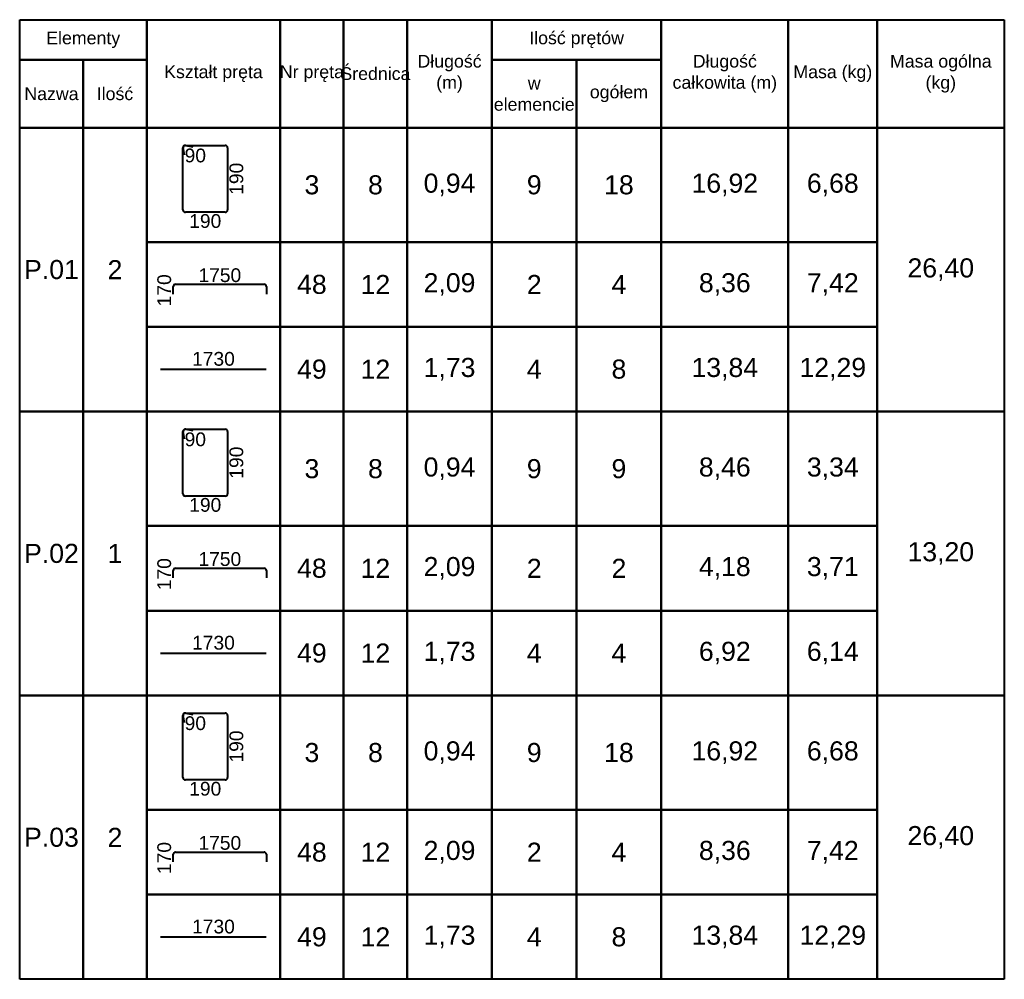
# Model space of a CAD drawing. Extents: x -1906120 to 89837, y -39133 to 303704.
# Tile 11 of 55: x -18502 to -13852, y 10817 to 15347. Entities that reach past the tile are written whole.
import ezdxf
from ezdxf.enums import TextEntityAlignment as Align

# ---------------------------------------------------------------- set-up
doc = ezdxf.new("R2010")
doc.units = 0
doc.header["$LTSCALE"] = 10
doc.header["$MEASUREMENT"] = 0
doc.layers.add('RCAD_deskowanie', color=3, linetype='Continuous', lineweight=40)
doc.styles.add('style2', font='arial.ttf', dxfattribs={"height": 40})

msp = doc.modelspace()

# ---------------------------------------------------------------- linework, layer by layer
at = {"layer": 'RCAD_deskowanie', "color": 1}
for p, q in [((-18502.45866, 15346.79723), (-13852.45866, 15346.79723)), ((-18502.45866, 10816.79723), (-18502.45866, 15346.79723)), ((-18502.45866, 15346.79723), (-17902.45866, 15346.79723)), ((-18502.45866, 15156.79723), (-18502.45866, 15346.79723)), ((-17902.45866, 15346.79723), (-17902.45866, 15156.79723)), ((-17902.45866, 15346.79723), (-17272.45866, 15346.79723)), ((-17902.45866, 14836.79723), (-17902.45866, 15346.79723)), ((-17272.45866, 15346.79723), (-16972.45866, 15346.79723)), ((-17272.45866, 14836.79723), (-17272.45866, 15346.79723)), ((-17272.45866, 15346.79723), (-17272.45866, 14836.79723)), ((-16972.45866, 15346.79723), (-16972.45866, 14836.79723)), ((-16972.45866, 15346.79723), (-16672.45866, 15346.79723)), ((-16972.45866, 14836.79723), (-16972.45866, 15346.79723)), ((-16672.45866, 15346.79723), (-16672.45866, 14836.79723)), ((-16672.45866, 15346.79723), (-16272.45866, 15346.79723)), ((-16672.45866, 14836.79723), (-16672.45866, 15346.79723)), ((-16272.45866, 15346.79723), (-16272.45866, 14836.79723)), ((-16272.45866, 15346.79723), (-15472.45866, 15346.79723)), ((-16272.45866, 15156.79723), (-16272.45866, 15346.79723)), ((-15472.45866, 15346.79723), (-15472.45866, 15156.79723)), ((-15472.45866, 15346.79723), (-14872.45866, 15346.79723)), ((-15472.45866, 14836.79723), (-15472.45866, 15346.79723)), ((-14872.45866, 15346.79723), (-14872.45866, 14836.79723)), ((-14872.45866, 15346.79723), (-14452.45866, 15346.79723)), ((-14872.45866, 14836.79723), (-14872.45866, 15346.79723)), ((-14452.45866, 15346.79723), (-14452.45866, 14836.79723)), ((-14452.45866, 15346.79723), (-13852.45866, 15346.79723)), ((-14452.45866, 14836.79723), (-14452.45866, 15346.79723)), ((-18502.45866, 15156.79723), (-18202.45866, 15156.79723)), ((-18502.45866, 14836.79723), (-18502.45866, 15156.79723)), ((-17902.45866, 15156.79723), (-18502.45866, 15156.79723)), ((-18202.45866, 15156.79723), (-18202.45866, 14836.79723)), ((-18202.45866, 15156.79723), (-17902.45866, 15156.79723)), ((-18202.45866, 14836.79723), (-18202.45866, 15156.79723)), ((-17902.45866, 15156.79723), (-17902.45866, 14836.79723)), ((-16272.45866, 15156.79723), (-15872.45866, 15156.79723)), ((-16272.45866, 14836.79723), (-16272.45866, 15156.79723)), ((-15472.45866, 15156.79723), (-16272.45866, 15156.79723)), ((-15872.45866, 15156.79723), (-15872.45866, 14836.79723)), ((-15872.45866, 15156.79723), (-15472.45866, 15156.79723)), ((-15872.45866, 14836.79723), (-15872.45866, 15156.79723)), ((-15472.45866, 15156.79723), (-15472.45866, 14836.79723)), ((-18202.45866, 14836.79723), (-18502.45866, 14836.79723)), ((-18502.45866, 14836.79723), (-18202.45866, 14836.79723)), ((-18502.45866, 13496.79723), (-18502.45866, 14836.79723)), ((-17902.45866, 14836.79723), (-18202.45866, 14836.79723)), ((-18202.45866, 14836.79723), (-18202.45866, 13496.79723)), ((-18202.45866, 14836.79723), (-17902.45866, 14836.79723)), ((-18202.45866, 13496.79723), (-18202.45866, 14836.79723)), ((-17272.45866, 14836.79723), (-17902.45866, 14836.79723)), ((-17902.45866, 14836.79723), (-17902.45866, 13496.79723)), ((-17902.45866, 14836.79723), (-17272.45866, 14836.79723)), ((-17902.45866, 14296.79723), (-17902.45866, 14836.79723)), ((-16972.45866, 14836.79723), (-17272.45866, 14836.79723)), ((-17272.45866, 14836.79723), (-17272.45866, 14296.79723)), ((-17272.45866, 14836.79723), (-16972.45866, 14836.79723)), ((-17272.45866, 14296.79723), (-17272.45866, 14836.79723)), ((-16672.45866, 14836.79723), (-16972.45866, 14836.79723)), ((-16972.45866, 14836.79723), (-16972.45866, 14296.79723)), ((-16972.45866, 14836.79723), (-16672.45866, 14836.79723)), ((-16972.45866, 14296.79723), (-16972.45866, 14836.79723)), ((-16272.45866, 14836.79723), (-16672.45866, 14836.79723)), ((-16672.45866, 14836.79723), (-16672.45866, 14296.79723)), ((-16672.45866, 14836.79723), (-16272.45866, 14836.79723)), ((-16672.45866, 14296.79723), (-16672.45866, 14836.79723)), ((-15872.45866, 14836.79723), (-16272.45866, 14836.79723)), ((-16272.45866, 14836.79723), (-16272.45866, 14296.79723)), ((-16272.45866, 14836.79723), (-15872.45866, 14836.79723)), ((-16272.45866, 14296.79723), (-16272.45866, 14836.79723)), ((-15472.45866, 14836.79723), (-15872.45866, 14836.79723)), ((-15872.45866, 14836.79723), (-15872.45866, 14296.79723)), ((-15872.45866, 14836.79723), (-15472.45866, 14836.79723)), ((-15872.45866, 14296.79723), (-15872.45866, 14836.79723)), ((-14872.45866, 14836.79723), (-15472.45866, 14836.79723)), ((-15472.45866, 14836.79723), (-15472.45866, 14296.79723)), ((-15472.45866, 14836.79723), (-14872.45866, 14836.79723)), ((-15472.45866, 14296.79723), (-15472.45866, 14836.79723)), ((-14452.45866, 14836.79723), (-14872.45866, 14836.79723)), ((-14872.45866, 14836.79723), (-14872.45866, 14296.79723)), ((-14872.45866, 14836.79723), (-14452.45866, 14836.79723)), ((-14872.45866, 14296.79723), (-14872.45866, 14836.79723)), ((-13852.45866, 14836.79723), (-14452.45866, 14836.79723)), ((-14452.45866, 14836.79723), (-13852.45866, 14836.79723)), ((-14452.45866, 13496.79723), (-14452.45866, 14836.79723)), ((-14452.45866, 14836.79723), (-14452.45866, 14296.79723)), ((-17272.45866, 14296.79723), (-17902.45866, 14296.79723)), ((-17902.45866, 14296.79723), (-17272.45866, 14296.79723)), ((-17902.45866, 13896.79723), (-17902.45866, 14296.79723)), ((-16972.45866, 14296.79723), (-17272.45866, 14296.79723)), ((-17272.45866, 14296.79723), (-17272.45866, 13896.79723)), ((-17272.45866, 14296.79723), (-16972.45866, 14296.79723)), ((-17272.45866, 13896.79723), (-17272.45866, 14296.79723)), ((-16672.45866, 14296.79723), (-16972.45866, 14296.79723)), ((-16972.45866, 14296.79723), (-16972.45866, 13896.79723)), ((-16972.45866, 14296.79723), (-16672.45866, 14296.79723)), ((-16972.45866, 13896.79723), (-16972.45866, 14296.79723)), ((-16272.45866, 14296.79723), (-16672.45866, 14296.79723)), ((-16672.45866, 14296.79723), (-16672.45866, 13896.79723)), ((-16672.45866, 14296.79723), (-16272.45866, 14296.79723)), ((-16672.45866, 13896.79723), (-16672.45866, 14296.79723)), ((-15872.45866, 14296.79723), (-16272.45866, 14296.79723)), ((-16272.45866, 14296.79723), (-16272.45866, 13896.79723)), ((-16272.45866, 14296.79723), (-15872.45866, 14296.79723)), ((-16272.45866, 13896.79723), (-16272.45866, 14296.79723)), ((-15472.45866, 14296.79723), (-15872.45866, 14296.79723)), ((-15872.45866, 14296.79723), (-15872.45866, 13896.79723)), ((-15872.45866, 14296.79723), (-15472.45866, 14296.79723)), ((-15872.45866, 13896.79723), (-15872.45866, 14296.79723)), ((-14872.45866, 14296.79723), (-15472.45866, 14296.79723)), ((-15472.45866, 14296.79723), (-15472.45866, 13896.79723)), ((-15472.45866, 14296.79723), (-14872.45866, 14296.79723)), ((-15472.45866, 13896.79723), (-15472.45866, 14296.79723)), ((-14452.45866, 14296.79723), (-14872.45866, 14296.79723)), ((-14872.45866, 14296.79723), (-14872.45866, 13896.79723)), ((-14872.45866, 14296.79723), (-14452.45866, 14296.79723)), ((-14872.45866, 13896.79723), (-14872.45866, 14296.79723)), ((-14452.45866, 14296.79723), (-14452.45866, 13896.79723)), ((-17272.45866, 13896.79723), (-17902.45866, 13896.79723)), ((-17902.45866, 13896.79723), (-17272.45866, 13896.79723)), ((-17902.45866, 13496.79723), (-17902.45866, 13896.79723)), ((-16972.45866, 13896.79723), (-17272.45866, 13896.79723)), ((-17272.45866, 13896.79723), (-17272.45866, 13496.79723)), ((-17272.45866, 13896.79723), (-16972.45866, 13896.79723)), ((-17272.45866, 13496.79723), (-17272.45866, 13896.79723)), ((-16672.45866, 13896.79723), (-16972.45866, 13896.79723)), ((-16972.45866, 13896.79723), (-16972.45866, 13496.79723)), ((-16972.45866, 13896.79723), (-16672.45866, 13896.79723)), ((-16972.45866, 13496.79723), (-16972.45866, 13896.79723)), ((-16272.45866, 13896.79723), (-16672.45866, 13896.79723)), ((-16672.45866, 13896.79723), (-16672.45866, 13496.79723)), ((-16672.45866, 13896.79723), (-16272.45866, 13896.79723)), ((-16672.45866, 13496.79723), (-16672.45866, 13896.79723)), ((-15872.45866, 13896.79723), (-16272.45866, 13896.79723)), ((-16272.45866, 13896.79723), (-16272.45866, 13496.79723)), ((-16272.45866, 13896.79723), (-15872.45866, 13896.79723)), ((-16272.45866, 13496.79723), (-16272.45866, 13896.79723)), ((-15472.45866, 13896.79723), (-15872.45866, 13896.79723)), ((-15872.45866, 13896.79723), (-15872.45866, 13496.79723)), ((-15872.45866, 13896.79723), (-15472.45866, 13896.79723)), ((-15872.45866, 13496.79723), (-15872.45866, 13896.79723)), ((-14872.45866, 13896.79723), (-15472.45866, 13896.79723)), ((-15472.45866, 13896.79723), (-15472.45866, 13496.79723)), ((-15472.45866, 13896.79723), (-14872.45866, 13896.79723)), ((-15472.45866, 13496.79723), (-15472.45866, 13896.79723)), ((-14452.45866, 13896.79723), (-14872.45866, 13896.79723)), ((-14872.45866, 13896.79723), (-14872.45866, 13496.79723)), ((-14872.45866, 13896.79723), (-14452.45866, 13896.79723)), ((-14872.45866, 13496.79723), (-14872.45866, 13896.79723)), ((-14452.45866, 13896.79723), (-14452.45866, 13496.79723)), ((-18202.45866, 13496.79723), (-18502.45866, 13496.79723)), ((-18502.45866, 13496.79723), (-18202.45866, 13496.79723)), ((-18502.45866, 12156.79723), (-18502.45866, 13496.79723)), ((-17902.45866, 13496.79723), (-18202.45866, 13496.79723)), ((-18202.45866, 13496.79723), (-18202.45866, 12156.79723)), ((-18202.45866, 13496.79723), (-17902.45866, 13496.79723)), ((-18202.45866, 12156.79723), (-18202.45866, 13496.79723)), ((-17902.45866, 13496.79723), (-17902.45866, 12156.79723)), ((-17272.45866, 13496.79723), (-17902.45866, 13496.79723)), ((-17902.45866, 13496.79723), (-17272.45866, 13496.79723)), ((-17902.45866, 12956.79723), (-17902.45866, 13496.79723)), ((-16972.45866, 13496.79723), (-17272.45866, 13496.79723)), ((-17272.45866, 13496.79723), (-17272.45866, 12956.79723)), ((-17272.45866, 13496.79723), (-16972.45866, 13496.79723)), ((-17272.45866, 12956.79723), (-17272.45866, 13496.79723)), ((-16672.45866, 13496.79723), (-16972.45866, 13496.79723)), ((-16972.45866, 13496.79723), (-16972.45866, 12956.79723)), ((-16972.45866, 13496.79723), (-16672.45866, 13496.79723)), ((-16972.45866, 12956.79723), (-16972.45866, 13496.79723)), ((-16272.45866, 13496.79723), (-16672.45866, 13496.79723)), ((-16672.45866, 13496.79723), (-16672.45866, 12956.79723)), ((-16672.45866, 13496.79723), (-16272.45866, 13496.79723)), ((-16672.45866, 12956.79723), (-16672.45866, 13496.79723)), ((-15872.45866, 13496.79723), (-16272.45866, 13496.79723)), ((-16272.45866, 13496.79723), (-16272.45866, 12956.79723)), ((-16272.45866, 13496.79723), (-15872.45866, 13496.79723)), ((-16272.45866, 12956.79723), (-16272.45866, 13496.79723)), ((-15472.45866, 13496.79723), (-15872.45866, 13496.79723)), ((-15872.45866, 13496.79723), (-15872.45866, 12956.79723)), ((-15872.45866, 13496.79723), (-15472.45866, 13496.79723)), ((-15872.45866, 12956.79723), (-15872.45866, 13496.79723)), ((-14872.45866, 13496.79723), (-15472.45866, 13496.79723)), ((-15472.45866, 13496.79723), (-15472.45866, 12956.79723)), ((-15472.45866, 13496.79723), (-14872.45866, 13496.79723)), ((-15472.45866, 12956.79723), (-15472.45866, 13496.79723)), ((-14452.45866, 13496.79723), (-14872.45866, 13496.79723)), ((-14872.45866, 13496.79723), (-14872.45866, 12956.79723)), ((-14872.45866, 13496.79723), (-14452.45866, 13496.79723)), ((-14872.45866, 12956.79723), (-14872.45866, 13496.79723)), ((-13852.45866, 13496.79723), (-14452.45866, 13496.79723)), ((-14452.45866, 13496.79723), (-13852.45866, 13496.79723)), ((-14452.45866, 12156.79723), (-14452.45866, 13496.79723)), ((-14452.45866, 13496.79723), (-14452.45866, 12956.79723)), ((-17272.45866, 12956.79723), (-17902.45866, 12956.79723)), ((-17902.45866, 12956.79723), (-17272.45866, 12956.79723)), ((-17902.45866, 12556.79723), (-17902.45866, 12956.79723)), ((-16972.45866, 12956.79723), (-17272.45866, 12956.79723)), ((-17272.45866, 12956.79723), (-17272.45866, 12556.79723)), ((-17272.45866, 12956.79723), (-16972.45866, 12956.79723)), ((-17272.45866, 12556.79723), (-17272.45866, 12956.79723)), ((-16672.45866, 12956.79723), (-16972.45866, 12956.79723)), ((-16972.45866, 12956.79723), (-16972.45866, 12556.79723)), ((-16972.45866, 12956.79723), (-16672.45866, 12956.79723)), ((-16972.45866, 12556.79723), (-16972.45866, 12956.79723)), ((-16272.45866, 12956.79723), (-16672.45866, 12956.79723)), ((-16672.45866, 12956.79723), (-16672.45866, 12556.79723)), ((-16672.45866, 12956.79723), (-16272.45866, 12956.79723)), ((-16672.45866, 12556.79723), (-16672.45866, 12956.79723)), ((-15872.45866, 12956.79723), (-16272.45866, 12956.79723)), ((-16272.45866, 12956.79723), (-16272.45866, 12556.79723)), ((-16272.45866, 12956.79723), (-15872.45866, 12956.79723)), ((-16272.45866, 12556.79723), (-16272.45866, 12956.79723)), ((-15472.45866, 12956.79723), (-15872.45866, 12956.79723)), ((-15872.45866, 12956.79723), (-15872.45866, 12556.79723)), ((-15872.45866, 12956.79723), (-15472.45866, 12956.79723)), ((-15872.45866, 12556.79723), (-15872.45866, 12956.79723)), ((-14872.45866, 12956.79723), (-15472.45866, 12956.79723)), ((-15472.45866, 12956.79723), (-15472.45866, 12556.79723)), ((-15472.45866, 12956.79723), (-14872.45866, 12956.79723)), ((-15472.45866, 12556.79723), (-15472.45866, 12956.79723)), ((-14452.45866, 12956.79723), (-14872.45866, 12956.79723)), ((-14872.45866, 12956.79723), (-14872.45866, 12556.79723)), ((-14872.45866, 12956.79723), (-14452.45866, 12956.79723)), ((-14872.45866, 12556.79723), (-14872.45866, 12956.79723)), ((-14452.45866, 12956.79723), (-14452.45866, 12556.79723)), ((-17272.45866, 12556.79723), (-17902.45866, 12556.79723)), ((-17902.45866, 12556.79723), (-17272.45866, 12556.79723)), ((-17902.45866, 12156.79723), (-17902.45866, 12556.79723)), ((-16972.45866, 12556.79723), (-17272.45866, 12556.79723)), ((-17272.45866, 12556.79723), (-17272.45866, 12156.79723)), ((-17272.45866, 12556.79723), (-16972.45866, 12556.79723)), ((-17272.45866, 12156.79723), (-17272.45866, 12556.79723)), ((-16672.45866, 12556.79723), (-16972.45866, 12556.79723)), ((-16972.45866, 12556.79723), (-16972.45866, 12156.79723)), ((-16972.45866, 12556.79723), (-16672.45866, 12556.79723)), ((-16972.45866, 12156.79723), (-16972.45866, 12556.79723)), ((-16272.45866, 12556.79723), (-16672.45866, 12556.79723)), ((-16672.45866, 12556.79723), (-16672.45866, 12156.79723)), ((-16672.45866, 12556.79723), (-16272.45866, 12556.79723)), ((-16672.45866, 12156.79723), (-16672.45866, 12556.79723)), ((-15872.45866, 12556.79723), (-16272.45866, 12556.79723)), ((-16272.45866, 12556.79723), (-16272.45866, 12156.79723)), ((-16272.45866, 12556.79723), (-15872.45866, 12556.79723)), ((-16272.45866, 12156.79723), (-16272.45866, 12556.79723)), ((-15472.45866, 12556.79723), (-15872.45866, 12556.79723)), ((-15872.45866, 12556.79723), (-15872.45866, 12156.79723)), ((-15872.45866, 12556.79723), (-15472.45866, 12556.79723)), ((-15872.45866, 12156.79723), (-15872.45866, 12556.79723)), ((-14872.45866, 12556.79723), (-15472.45866, 12556.79723)), ((-15472.45866, 12556.79723), (-15472.45866, 12156.79723)), ((-15472.45866, 12556.79723), (-14872.45866, 12556.79723)), ((-15472.45866, 12156.79723), (-15472.45866, 12556.79723)), ((-14452.45866, 12556.79723), (-14872.45866, 12556.79723)), ((-14872.45866, 12556.79723), (-14872.45866, 12156.79723)), ((-14872.45866, 12556.79723), (-14452.45866, 12556.79723)), ((-14872.45866, 12156.79723), (-14872.45866, 12556.79723)), ((-14452.45866, 12556.79723), (-14452.45866, 12156.79723)), ((-18202.45866, 12156.79723), (-18502.45866, 12156.79723)), ((-18502.45866, 12156.79723), (-18202.45866, 12156.79723)), ((-18502.45866, 10816.79723), (-18502.45866, 12156.79723)), ((-17902.45866, 12156.79723), (-18202.45866, 12156.79723)), ((-18202.45866, 12156.79723), (-18202.45866, 10816.79723)), ((-18202.45866, 12156.79723), (-17902.45866, 12156.79723)), ((-18202.45866, 10816.79723), (-18202.45866, 12156.79723)), ((-17902.45866, 12156.79723), (-17902.45866, 10816.79723)), ((-17272.45866, 12156.79723), (-17902.45866, 12156.79723)), ((-17902.45866, 12156.79723), (-17272.45866, 12156.79723)), ((-17902.45866, 11616.79723), (-17902.45866, 12156.79723)), ((-16972.45866, 12156.79723), (-17272.45866, 12156.79723)), ((-17272.45866, 12156.79723), (-17272.45866, 11616.79723)), ((-17272.45866, 12156.79723), (-16972.45866, 12156.79723)), ((-17272.45866, 11616.79723), (-17272.45866, 12156.79723)), ((-16672.45866, 12156.79723), (-16972.45866, 12156.79723)), ((-16972.45866, 12156.79723), (-16972.45866, 11616.79723)), ((-16972.45866, 12156.79723), (-16672.45866, 12156.79723)), ((-16972.45866, 11616.79723), (-16972.45866, 12156.79723)), ((-16272.45866, 12156.79723), (-16672.45866, 12156.79723)), ((-16672.45866, 12156.79723), (-16672.45866, 11616.79723)), ((-16672.45866, 12156.79723), (-16272.45866, 12156.79723)), ((-16672.45866, 11616.79723), (-16672.45866, 12156.79723)), ((-15872.45866, 12156.79723), (-16272.45866, 12156.79723)), ((-16272.45866, 12156.79723), (-16272.45866, 11616.79723)), ((-16272.45866, 12156.79723), (-15872.45866, 12156.79723)), ((-16272.45866, 11616.79723), (-16272.45866, 12156.79723)), ((-15472.45866, 12156.79723), (-15872.45866, 12156.79723)), ((-15872.45866, 12156.79723), (-15872.45866, 11616.79723)), ((-15872.45866, 12156.79723), (-15472.45866, 12156.79723)), ((-15872.45866, 11616.79723), (-15872.45866, 12156.79723)), ((-14872.45866, 12156.79723), (-15472.45866, 12156.79723)), ((-15472.45866, 12156.79723), (-15472.45866, 11616.79723)), ((-15472.45866, 12156.79723), (-14872.45866, 12156.79723)), ((-15472.45866, 11616.79723), (-15472.45866, 12156.79723)), ((-14452.45866, 12156.79723), (-14872.45866, 12156.79723)), ((-14872.45866, 12156.79723), (-14872.45866, 11616.79723)), ((-14872.45866, 12156.79723), (-14452.45866, 12156.79723)), ((-14872.45866, 11616.79723), (-14872.45866, 12156.79723)), ((-13852.45866, 12156.79723), (-14452.45866, 12156.79723)), ((-14452.45866, 12156.79723), (-13852.45866, 12156.79723)), ((-14452.45866, 10816.79723), (-14452.45866, 12156.79723)), ((-14452.45866, 12156.79723), (-14452.45866, 11616.79723)), ((-17272.45866, 11616.79723), (-17902.45866, 11616.79723)), ((-17902.45866, 11616.79723), (-17272.45866, 11616.79723)), ((-17902.45866, 11216.79723), (-17902.45866, 11616.79723)), ((-16972.45866, 11616.79723), (-17272.45866, 11616.79723)), ((-17272.45866, 11616.79723), (-17272.45866, 11216.79723)), ((-17272.45866, 11616.79723), (-16972.45866, 11616.79723)), ((-17272.45866, 11216.79723), (-17272.45866, 11616.79723)), ((-16672.45866, 11616.79723), (-16972.45866, 11616.79723)), ((-16972.45866, 11616.79723), (-16972.45866, 11216.79723)), ((-16972.45866, 11616.79723), (-16672.45866, 11616.79723)), ((-16972.45866, 11216.79723), (-16972.45866, 11616.79723)), ((-16272.45866, 11616.79723), (-16672.45866, 11616.79723)), ((-16672.45866, 11616.79723), (-16672.45866, 11216.79723)), ((-16672.45866, 11616.79723), (-16272.45866, 11616.79723)), ((-16672.45866, 11216.79723), (-16672.45866, 11616.79723)), ((-15872.45866, 11616.79723), (-16272.45866, 11616.79723)), ((-16272.45866, 11616.79723), (-16272.45866, 11216.79723)), ((-16272.45866, 11616.79723), (-15872.45866, 11616.79723)), ((-16272.45866, 11216.79723), (-16272.45866, 11616.79723)), ((-15472.45866, 11616.79723), (-15872.45866, 11616.79723)), ((-15872.45866, 11616.79723), (-15872.45866, 11216.79723)), ((-15872.45866, 11616.79723), (-15472.45866, 11616.79723)), ((-15872.45866, 11216.79723), (-15872.45866, 11616.79723)), ((-14872.45866, 11616.79723), (-15472.45866, 11616.79723)), ((-15472.45866, 11616.79723), (-15472.45866, 11216.79723)), ((-15472.45866, 11616.79723), (-14872.45866, 11616.79723)), ((-15472.45866, 11216.79723), (-15472.45866, 11616.79723)), ((-14452.45866, 11616.79723), (-14872.45866, 11616.79723)), ((-14872.45866, 11616.79723), (-14872.45866, 11216.79723)), ((-14872.45866, 11616.79723), (-14452.45866, 11616.79723)), ((-14872.45866, 11216.79723), (-14872.45866, 11616.79723)), ((-14452.45866, 11616.79723), (-14452.45866, 11216.79723)), ((-17272.45866, 11216.79723), (-17902.45866, 11216.79723)), ((-17902.45866, 11216.79723), (-17272.45866, 11216.79723)), ((-17902.45866, 10816.79723), (-17902.45866, 11216.79723)), ((-16972.45866, 11216.79723), (-17272.45866, 11216.79723)), ((-17272.45866, 11216.79723), (-17272.45866, 10816.79723)), ((-17272.45866, 11216.79723), (-16972.45866, 11216.79723)), ((-17272.45866, 10816.79723), (-17272.45866, 11216.79723)), ((-16672.45866, 11216.79723), (-16972.45866, 11216.79723)), ((-16972.45866, 11216.79723), (-16972.45866, 10816.79723)), ((-16972.45866, 11216.79723), (-16672.45866, 11216.79723)), ((-16972.45866, 10816.79723), (-16972.45866, 11216.79723)), ((-16272.45866, 11216.79723), (-16672.45866, 11216.79723)), ((-16672.45866, 11216.79723), (-16672.45866, 10816.79723)), ((-16672.45866, 11216.79723), (-16272.45866, 11216.79723)), ((-16672.45866, 10816.79723), (-16672.45866, 11216.79723)), ((-15872.45866, 11216.79723), (-16272.45866, 11216.79723)), ((-16272.45866, 11216.79723), (-16272.45866, 10816.79723)), ((-16272.45866, 11216.79723), (-15872.45866, 11216.79723)), ((-16272.45866, 10816.79723), (-16272.45866, 11216.79723)), ((-15472.45866, 11216.79723), (-15872.45866, 11216.79723)), ((-15872.45866, 11216.79723), (-15872.45866, 10816.79723)), ((-15872.45866, 11216.79723), (-15472.45866, 11216.79723)), ((-15872.45866, 10816.79723), (-15872.45866, 11216.79723)), ((-14872.45866, 11216.79723), (-15472.45866, 11216.79723)), ((-15472.45866, 11216.79723), (-15472.45866, 10816.79723)), ((-15472.45866, 11216.79723), (-14872.45866, 11216.79723)), ((-15472.45866, 10816.79723), (-15472.45866, 11216.79723)), ((-14452.45866, 11216.79723), (-14872.45866, 11216.79723)), ((-14872.45866, 11216.79723), (-14872.45866, 10816.79723)), ((-14872.45866, 11216.79723), (-14452.45866, 11216.79723)), ((-14872.45866, 10816.79723), (-14872.45866, 11216.79723)), ((-14452.45866, 11216.79723), (-14452.45866, 10816.79723)), ((-13852.45866, 10816.79723), (-18502.45866, 10816.79723)), ((-18202.45866, 10816.79723), (-18502.45866, 10816.79723)), ((-17902.45866, 10816.79723), (-18202.45866, 10816.79723)), ((-17272.45866, 10816.79723), (-17902.45866, 10816.79723)), ((-16972.45866, 10816.79723), (-17272.45866, 10816.79723)), ((-16672.45866, 10816.79723), (-16972.45866, 10816.79723)), ((-16272.45866, 10816.79723), (-16672.45866, 10816.79723)), ((-15872.45866, 10816.79723), (-16272.45866, 10816.79723)), ((-15472.45866, 10816.79723), (-15872.45866, 10816.79723)), ((-14872.45866, 10816.79723), (-15472.45866, 10816.79723)), ((-14452.45866, 10816.79723), (-14872.45866, 10816.79723)), ((-13852.45866, 10816.79723), (-14452.45866, 10816.79723))]:
    msp.add_line(p, q, dxfattribs=at)
at = {"layer": 'RCAD_deskowanie', "color": 4}
for p, q in [((-17731.38864, 14449.21665), (-17731.38864, 14742.37828)), ((-17720.07495, 14753.69197), (-17532.17633, 14753.69197)), ((-17717.82727, 14753.46645), (-17684.81455, 14746.77444)), ((-17520.86264, 14742.37828), (-17520.86264, 14449.21665)), ((-17724.47111, 14707.11787), (-17731.16312, 14740.13059)), ((-17532.17633, 14437.90296), (-17720.07495, 14437.90296)), ((-17766.1873, 14097.61704), (-17348.42225, 14097.61704)), ((-17776.95439, 14051.70601), (-17776.95439, 14086.84995)), ((-17337.65515, 14086.84995), (-17337.65515, 14051.70601)), ((-17836.96361, 13696.79723), (-17337.95371, 13696.79723)), ((-17731.38864, 13109.21665), (-17731.38864, 13402.37828)), ((-17724.47111, 13367.11787), (-17731.16312, 13400.13059)), ((-17720.07495, 13413.69197), (-17532.17633, 13413.69197)), ((-17717.82727, 13413.46645), (-17684.81455, 13406.77444)), ((-17520.86264, 13402.37828), (-17520.86264, 13109.21665)), ((-17532.17633, 13097.90296), (-17720.07495, 13097.90296)), ((-17776.95439, 12711.70601), (-17776.95439, 12746.84995)), ((-17766.1873, 12757.61704), (-17348.42225, 12757.61704)), ((-17337.65515, 12746.84995), (-17337.65515, 12711.70601)), ((-17836.96361, 12356.79723), (-17337.95371, 12356.79723)), ((-17731.38864, 11769.21665), (-17731.38864, 12062.37828)), ((-17724.47111, 12027.11787), (-17731.16312, 12060.13059)), ((-17720.07495, 12073.69197), (-17532.17633, 12073.69197)), ((-17717.82727, 12073.46645), (-17684.81455, 12066.77444)), ((-17520.86264, 12062.37828), (-17520.86264, 11769.21665)), ((-17532.17633, 11757.90296), (-17720.07495, 11757.90296)), ((-17776.95439, 11371.70601), (-17776.95439, 11406.84995)), ((-17766.1873, 11417.61704), (-17348.42225, 11417.61704)), ((-17337.65515, 11406.84995), (-17337.65515, 11371.70601)), ((-17836.96361, 11016.79723), (-17337.95371, 11016.79723))]:
    msp.add_line(p, q, dxfattribs=at)
at = {"layer": 'RCAD_deskowanie', "color": 1}
msp.add_lwpolyline([(-13852.45866, 15346.79723), (-13852.45866, 10816.79723)], dxfattribs=at)
at = {"layer": 'RCAD_deskowanie', "color": 4}
for centre, radius, start, end in [((-17720.07495, 14742.37828), 11.31369, 90, 191.4591559), ((-17720.07495, 14742.37828), 11.31369, 78.5408441, 180), ((-17532.17633, 14742.37828), 11.31369, 0, 90), ((-17720.07495, 14449.21665), 11.31369, 180, 270), ((-17532.17633, 14449.21665), 11.31369, 270, 0), ((-17766.1873, 14086.84995), 10.76709, 90, 180), ((-17348.42225, 14086.84995), 10.76709, 0, 90), ((-17720.07495, 13402.37828), 11.31369, 90, 191.4591559), ((-17720.07495, 13402.37828), 11.31369, 78.5408441, 180), ((-17532.17633, 13402.37828), 11.31369, 0, 90), ((-17720.07495, 13109.21665), 11.31369, 180, 270), ((-17532.17633, 13109.21665), 11.31369, 270, 0), ((-17766.1873, 12746.84995), 10.76709, 90, 180), ((-17348.42225, 12746.84995), 10.76709, 0, 90), ((-17720.07495, 12062.37828), 11.31369, 90, 191.4591559), ((-17720.07495, 12062.37828), 11.31369, 78.5408441, 180), ((-17532.17633, 12062.37828), 11.31369, 0, 90), ((-17720.07495, 11769.21665), 11.31369, 180, 270), ((-17532.17633, 11769.21665), 11.31369, 270, 0), ((-17766.1873, 11406.84995), 10.76709, 90, 180), ((-17348.42225, 11406.84995), 10.76709, 0, 90)]:
    msp.add_arc(centre, radius, start, end, dxfattribs=at)

# ---------------------------------------------------------------- texts
at = {"layer": 'RCAD_deskowanie', "color": 2, "style": 'style2'}
for s, p in [('90', (-17673.10029, 14705.87075)), ('190', (-17626.12564, 14396.42154)), ('1750', (-17557.30477, 14140.75378)), ('1730', (-17587.45866, 13745.79723)), ('90', (-17673.10029, 13365.87075)), ('190', (-17626.12564, 13056.42154)), ('1750', (-17557.30477, 12800.75378)), ('1730', (-17587.45866, 12405.79723)), ('90', (-17673.10029, 12025.87075)), ('190', (-17626.12564, 11716.42154)), ('1750', (-17557.30477, 11460.75378)), ('1730', (-17587.45866, 11065.79723))]:
    msp.add_text(s, height=65, dxfattribs=at).set_placement(p, align=Align.MIDDLE_CENTER)
for s, p in [('190', (-17479.38122, 14595.79746)), ('170', (-17820.09114, 14069.27798)), ('190', (-17479.38122, 13255.79746)), ('170', (-17820.09114, 12729.27798)), ('190', (-17479.38122, 11915.79746)), ('170', (-17820.09114, 11389.27798))]:
    msp.add_text(s, height=65, rotation=90, dxfattribs=at).set_placement(p, align=Align.MIDDLE_CENTER)
at = {"layer": 'RCAD_deskowanie', "color": 3, "char_height": 60, "attachment_point": 5, "style": 'style2'}
for s, insert, width in [('Ilość prętów', (-15872.45866, 15251.79723), 800), ('Elementy', (-18202.45866, 15251.79723), 600), ('Nr pręta', (-17122.45866, 15091.79723), 300), ('Długość (m)', (-16472.45866, 15091.79723), 400), ('Długość całkowita (m)', (-15172.45866, 15091.79723), 600), ('Masa ogólna (kg)', (-14152.45866, 15091.79723), 600), ('Kształt pręta', (-17587.45866, 15091.79723), 630), ('Średnica', (-16822.45866, 15091.79723), 300), ('Masa (kg)', (-14662.45866, 15091.79723), 420), ('w elemencie', (-16072.45866, 14996.79723), 400), ('Nazwa', (-18352.45866, 14996.79723), 300), ('Ilość', (-18052.45866, 14996.79723), 300), ('ogółem', (-15672.45866, 14996.79723), 400)]:
    msp.add_mtext(s, dxfattribs=dict(at, insert=insert, width=width))
at = {"layer": 'RCAD_deskowanie', "color": 2, "char_height": 90, "attachment_point": 5, "style": 'style2'}
for s, insert, width in [('3', (-17122.45866, 14566.79723), 300), ('8', (-16822.45866, 14566.79723), 300), ('0,94', (-16472.45866, 14566.79723), 400), ('9', (-16072.45866, 14566.79723), 400), ('18', (-15672.45866, 14566.79723), 400), ('16,92', (-15172.45866, 14566.79723), 600), ('6,68', (-14662.45866, 14566.79723), 420), ('P.01', (-18352.45866, 14166.79723), 300), ('2', (-18052.45866, 14166.79723), 300), ('26,40', (-14152.45866, 14166.79723), 600), ('48', (-17122.45866, 14096.79723), 300), ('12', (-16822.45866, 14096.79723), 300), ('2,09', (-16472.45866, 14096.79723), 400), ('2', (-16072.45866, 14096.79723), 400), ('4', (-15672.45866, 14096.79723), 400), ('8,36', (-15172.45866, 14096.79723), 600), ('7,42', (-14662.45866, 14096.79723), 420), ('49', (-17122.45866, 13696.79723), 300), ('12', (-16822.45866, 13696.79723), 300), ('1,73', (-16472.45866, 13696.79723), 400), ('4', (-16072.45866, 13696.79723), 400), ('8', (-15672.45866, 13696.79723), 400), ('13,84', (-15172.45866, 13696.79723), 600), ('12,29', (-14662.45866, 13696.79723), 420), ('3', (-17122.45866, 13226.79723), 300), ('8', (-16822.45866, 13226.79723), 300), ('0,94', (-16472.45866, 13226.79723), 400), ('9', (-16072.45866, 13226.79723), 400), ('9', (-15672.45866, 13226.79723), 400), ('8,46', (-15172.45866, 13226.79723), 600), ('3,34', (-14662.45866, 13226.79723), 420), ('P.02', (-18352.45866, 12826.79723), 300), ('1', (-18052.45866, 12826.79723), 300), ('13,20', (-14152.45866, 12826.79723), 600), ('48', (-17122.45866, 12756.79723), 300), ('12', (-16822.45866, 12756.79723), 300), ('2,09', (-16472.45866, 12756.79723), 400), ('2', (-16072.45866, 12756.79723), 400), ('2', (-15672.45866, 12756.79723), 400), ('4,18', (-15172.45866, 12756.79723), 600), ('3,71', (-14662.45866, 12756.79723), 420), ('49', (-17122.45866, 12356.79723), 300), ('12', (-16822.45866, 12356.79723), 300), ('1,73', (-16472.45866, 12356.79723), 400), ('4', (-16072.45866, 12356.79723), 400), ('4', (-15672.45866, 12356.79723), 400), ('6,92', (-15172.45866, 12356.79723), 600), ('6,14', (-14662.45866, 12356.79723), 420), ('3', (-17122.45866, 11886.79723), 300), ('8', (-16822.45866, 11886.79723), 300), ('0,94', (-16472.45866, 11886.79723), 400), ('9', (-16072.45866, 11886.79723), 400), ('18', (-15672.45866, 11886.79723), 400), ('16,92', (-15172.45866, 11886.79723), 600), ('6,68', (-14662.45866, 11886.79723), 420), ('P.03', (-18352.45866, 11486.79723), 300), ('2', (-18052.45866, 11486.79723), 300), ('26,40', (-14152.45866, 11486.79723), 600), ('48', (-17122.45866, 11416.79723), 300), ('12', (-16822.45866, 11416.79723), 300), ('2,09', (-16472.45866, 11416.79723), 400), ('2', (-16072.45866, 11416.79723), 400), ('4', (-15672.45866, 11416.79723), 400), ('8,36', (-15172.45866, 11416.79723), 600), ('7,42', (-14662.45866, 11416.79723), 420), ('49', (-17122.45866, 11016.79723), 300), ('12', (-16822.45866, 11016.79723), 300), ('1,73', (-16472.45866, 11016.79723), 400), ('4', (-16072.45866, 11016.79723), 400), ('8', (-15672.45866, 11016.79723), 400), ('13,84', (-15172.45866, 11016.79723), 600), ('12,29', (-14662.45866, 11016.79723), 420)]:
    msp.add_mtext(s, dxfattribs=dict(at, insert=insert, width=width))

doc.saveas('drawing.dxf')
